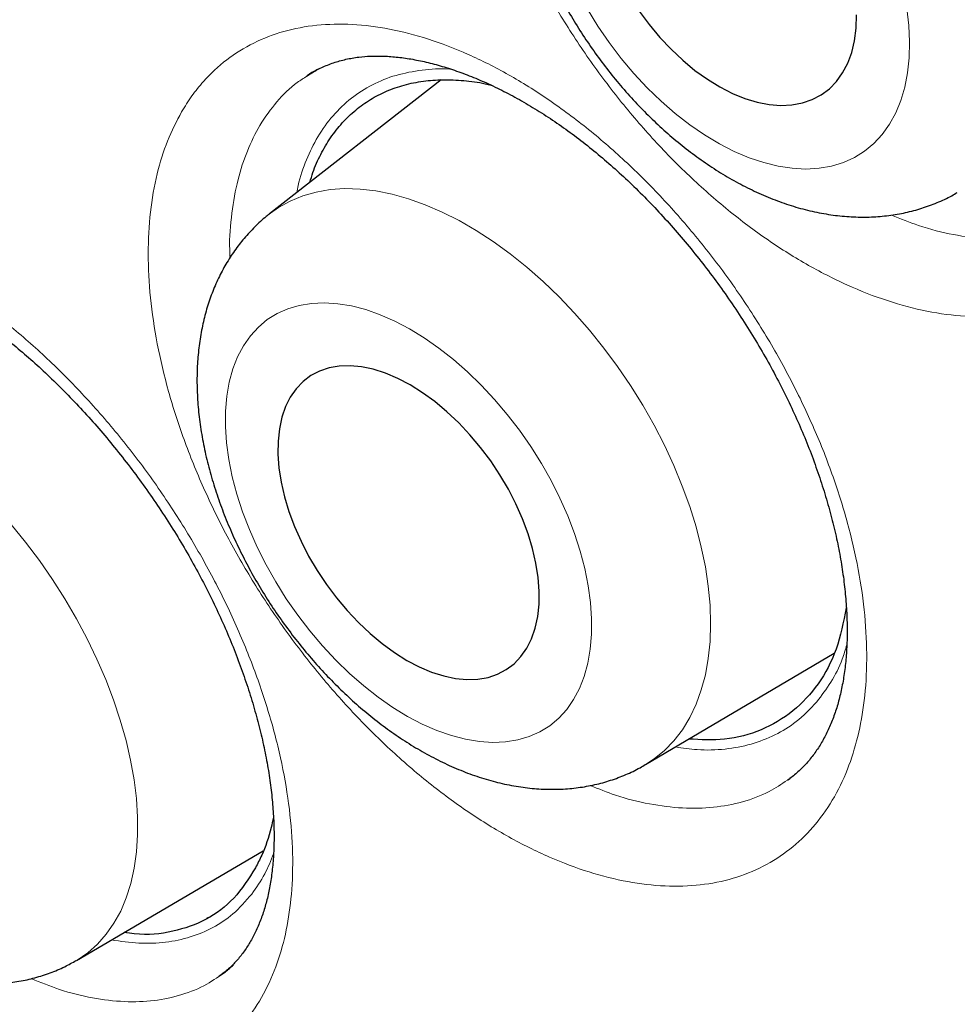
# Model space of a CAD drawing. Header units: millimetres. Extents: x 8 to 761, y 12 to 790.
# Tile 60 of 240: x 645 to 648.25, y 371.85 to 375.27. Entities that reach past the tile are written whole.
import ezdxf

# ---------------------------------------------------------------- set-up
doc = ezdxf.new("R2010")
doc.units = ezdxf.units.MM

msp = doc.modelspace()

# ---------------------------------------------------------------- linework, layer by layer
at = {"color": 7, "linetype": 'Continuous', "lineweight": 30}
for p, q in [((645.9947, 375.0729), (645.9972, 375.0744)), ((646.4605, 375.0603), (645.8651, 374.5952)), ((647.1702, 372.6825), (647.8252, 373.0701)), ((647.6654, 372.6298), (647.6728, 372.6355)), ((647.6651, 372.63), (647.6636, 372.6291)), ((645.1939, 372.0025), (645.8427, 372.383)), ((645.6471, 372.149), (645.6539, 372.1529))]:
    msp.add_line(p, q, dxfattribs=at)
at = {"color": 252, "linetype": 'Continuous', "lineweight": 0}
for p, q in [((645.9972, 375.0744), (646.0211, 375.0898)), ((647.6698, 372.6329), (647.6651, 372.63))]:
    msp.add_line(p, q, dxfattribs=at)
at = {"color": 252, "linetype": 'Continuous', "lineweight": 0, "flags": 128}
for points in [[(646.9691, 375.3055), (647.0054, 375.2467), (647.0446, 375.1897), (647.0864, 375.1348), (647.1304, 375.0824), (647.1766, 375.0329), (647.2244, 374.9866), (647.2737, 374.9437), (647.3241, 374.9045), (647.3753, 374.8694), (647.427, 374.8385), (647.4787, 374.812), (647.5303, 374.7901), (647.5812, 374.7729), (647.6313, 374.7606), (647.6802, 374.7532), (647.7276, 374.7508), (647.7731, 374.7534), (647.8166, 374.761), (647.8576, 374.7735), (647.8959, 374.7909), (647.9313, 374.813), (647.9635, 374.8396), (647.9924, 374.8707), (648.0178, 374.906), (648.0394, 374.9453), (648.0571, 374.9884), (648.0709, 375.0349), (648.0807, 375.0845), (648.0863, 375.137), (648.0878, 375.1919)], [(648.0878, 375.1919), (648.085, 375.249), (648.0782, 375.3079)], [(645.8603, 374.5914), (645.896, 374.617), (645.9368, 374.6397), (645.9804, 374.6577), (646.0267, 374.6709), (646.0755, 374.6793), (646.1264, 374.6827), (646.1794, 374.6813), (646.234, 374.6749), (646.2901, 374.6637), (646.3473, 374.6477), (646.4055, 374.6269), (646.4643, 374.6015), (646.5235, 374.5716), (646.5827, 374.5373), (646.6417, 374.4987), (646.7003, 374.4562), (646.758, 374.4098), (646.8148, 374.3598), (646.8702, 374.3065), (646.924, 374.25), (646.976, 374.1907), (647.0259, 374.1288), (647.0734, 374.0647), (647.1185, 373.9986), (647.1607, 373.9308), (647.2, 373.8618), (647.2362, 373.7917), (647.269, 373.721), (647.2983, 373.6499), (647.3241, 373.5789), (647.346, 373.5082), (647.3642, 373.4382), (647.3784, 373.3693), (647.3885, 373.3017), (647.3947, 373.2357), (647.3967, 373.1718), (647.3947, 373.1101), (647.3886, 373.0511), (647.3784, 372.9949), (647.3643, 372.9418), (647.3462, 372.8921), (647.3242, 372.8461), (647.2986, 372.8039), (647.2692, 372.7657), (647.2364, 372.7318), (647.2003, 372.7023), (647.1702, 372.6825)], [(646.9835, 373.1894), (646.9796, 373.2458), (646.9717, 373.3039), (646.9597, 373.3635), (646.9437, 373.4241), (646.9239, 373.4853), (646.9003, 373.5468), (646.8732, 373.6081), (646.8426, 373.6689), (646.8088, 373.7287), (646.7721, 373.7872), (646.7326, 373.844), (646.6906, 373.8987), (646.6463, 373.9509), (646.6002, 374.0004), (646.5523, 374.0468), (646.5032, 374.0897), (646.4531, 374.129), (646.4022, 374.1644), (646.351, 374.1956), (646.2998, 374.2225), (646.2489, 374.2448), (646.1987, 374.2624), (646.1494, 374.2752), (646.1014, 374.2832), (646.0549, 374.2862), (646.0104, 374.2843), (645.9681, 374.2774), (645.9282, 374.2656), (645.8911, 374.2491), (645.8569, 374.2278), (645.8259, 374.2019), (645.7983, 374.1716), (645.7742, 374.1372), (645.7538, 374.0987), (645.7374, 374.0565), (645.7248, 374.0108), (645.7163, 373.962), (645.7119, 373.9104), (645.7116, 373.8562), (645.7155, 373.7998), (645.7234, 373.7417), (645.7354, 373.6821), (645.7514, 373.6215), (645.7712, 373.5603), (645.7948, 373.4988), (645.8219, 373.4375), (645.8525, 373.3767), (645.8862, 373.3169), (645.923, 373.2584), (645.9625, 373.2016), (646.0045, 373.147), (646.0488, 373.0947), (646.0949, 373.0452), (646.1427, 372.9988), (646.1919, 372.9559), (646.242, 372.9166), (646.2929, 372.8812), (646.3441, 372.85), (646.3953, 372.8231), (646.4462, 372.8008), (646.4964, 372.7832), (646.5457, 372.7704), (646.5937, 372.7624), (646.6402, 372.7594), (646.6847, 372.7613), (646.727, 372.7682), (646.7669, 372.78), (646.804, 372.7966), (646.8382, 372.8178), (646.8692, 372.8437), (646.8968, 372.874), (646.9209, 372.9085), (646.9412, 372.9469), (646.9577, 372.9891), (646.9703, 373.0348), (646.9788, 373.0836), (646.9832, 373.1353), (646.9835, 373.1894)], [(644.9677, 373.5161), (645.0178, 373.4547), (645.0657, 373.3909), (645.1112, 373.3252), (645.1541, 373.2577), (645.1942, 373.189), (645.2314, 373.1192), (645.2653, 373.0487), (645.2959, 372.9779), (645.323, 372.9071), (645.3465, 372.8366), (645.3663, 372.7667), (645.3823, 372.6979), (645.3944, 372.6303), (645.4025, 372.5645), (645.4066, 372.5005), (645.4068, 372.4389), (645.4029, 372.3797), (645.395, 372.3235), (645.3832, 372.2703), (645.3674, 372.2205), (645.3479, 372.1742), (645.3246, 372.1318), (645.2977, 372.0935), (645.2673, 372.0593), (645.2336, 372.0295), (645.1967, 372.0041), (645.1939, 372.0025)]]:
    msp.add_lwpolyline(points, dxfattribs=at)
at = {"color": 7, "linetype": 'Continuous', "lineweight": 30, "flags": 128}
for points in [[(647.1489, 375.2992), (647.1835, 375.2524), (647.2206, 375.208), (647.2596, 375.1665), (647.3003, 375.1282), (647.3423, 375.0934), (647.3853, 375.0626), (647.4288, 375.0358), (647.4724, 375.0135), (647.5158, 374.9957), (647.5586, 374.9827), (647.6003, 374.9746), (647.6406, 374.9715), (647.6792, 374.9733), (647.7156, 374.98), (647.7496, 374.9917), (647.7808, 375.0082), (647.809, 375.0293), (647.8339, 375.0548), (647.8552, 375.0846), (647.8729, 375.1183), (647.8866, 375.1557), (647.8964, 375.1964), (647.9021, 375.24), (647.9037, 375.2862)], [(646.8013, 373.2849), (646.7978, 373.3326), (646.7901, 373.382), (646.7785, 373.4326), (646.7629, 373.4841), (646.7436, 373.5359), (646.7207, 373.5876), (646.6945, 373.6388), (646.665, 373.6888), (646.6328, 373.7374), (646.5979, 373.784), (646.5607, 373.8283), (646.5217, 373.8698), (646.481, 373.9081), (646.4392, 373.943), (646.3965, 373.974), (646.3534, 374.001), (646.3102, 374.0237), (646.2673, 374.0418), (646.2252, 374.0552), (646.1842, 374.0637), (646.1447, 374.0674), (646.107, 374.0662), (646.0715, 374.06), (646.0385, 374.049), (646.0082, 374.0332), (645.9811, 374.0127), (645.9573, 373.9879), (645.937, 373.9588), (645.9204, 373.9258), (645.9077, 373.8891), (645.899, 373.8491), (645.8943, 373.8062), (645.8938, 373.7607), (645.8973, 373.713), (645.905, 373.6636), (645.9166, 373.613), (645.9322, 373.5615), (645.9515, 373.5097), (645.9744, 373.458), (646.0006, 373.4068), (646.03, 373.3568), (646.0623, 373.3082), (646.0972, 373.2616), (646.1343, 373.2173), (646.1734, 373.1758), (646.2141, 373.1375), (646.2559, 373.1026), (646.2986, 373.0716), (646.3417, 373.0446), (646.3849, 373.022), (646.4278, 373.0039), (646.4699, 372.9905), (646.5109, 372.9819), (646.5504, 372.9782), (646.5881, 372.9794), (646.6236, 372.9856), (646.6566, 372.9967), (646.6869, 373.0125), (646.714, 373.0329), (646.7378, 373.0577), (646.7581, 373.0868), (646.7747, 373.1198), (646.7874, 373.1565), (646.7961, 373.1965), (646.8008, 373.2394), (646.8013, 373.2849)]]:
    msp.add_lwpolyline(points, dxfattribs=at)
at = {"color": 7, "linetype": 'Continuous', "lineweight": 30}
for points, knots in [([(637.3336, 395.7476), (637.2379, 395.743), (637.035, 395.7332), (636.7316, 395.7001), (636.4224, 395.6523), (636.1095, 395.5873), (635.7939, 395.5039), (635.4769, 395.4001), (635.1686, 395.2788), (634.8694, 395.1401), (634.5885, 394.989), (634.3252, 394.8272), (634.0788, 394.6568), (633.841, 394.4725), (633.6121, 394.2747), (633.3923, 394.0635), (633.1818, 393.8392), (632.974, 393.5939), (632.7705, 393.3265), (632.5726, 393.0357), (632.387, 392.7302), (632.2138, 392.4103), (632.0581, 392.0865), (631.9188, 391.7607), (631.7948, 391.4345), (631.6817, 391.0977), (631.5795, 390.7507), (631.4885, 390.3937), (631.4086, 390.0272), (631.3377, 389.639), (631.2772, 389.2284), (631.2286, 388.7948), (631.1939, 388.3515), (631.173, 387.8991), (631.1662, 387.452), (631.1722, 387.0118), (631.1894, 386.5795), (631.2182, 386.1414), (631.2583, 385.698), (631.3099, 385.2496), (631.3729, 384.7968), (631.4496, 384.3247), (631.5414, 383.8334), (631.6495, 383.323), (631.7709, 382.8094), (631.9055, 382.2934), (632.0487, 381.7911), (632.199, 381.3034), (632.3549, 380.8309), (632.5211, 380.3582), (632.6975, 379.8859), (632.8839, 379.4144), (633.08, 378.9442), (633.2927, 378.4601), (633.5228, 377.9628), (633.7711, 377.4533), (634.0303, 376.9477), (634.2999, 376.4466), (634.5712, 375.9656), (634.8429, 375.5047), (635.1137, 375.0638), (635.3921, 374.6285), (635.6779, 374.1992), (635.9707, 373.7763), (636.2702, 373.3603), (636.5864, 372.9379), (636.9197, 372.5104), (637.2705, 372.0794), (637.6279, 371.6587), (637.9915, 371.2488), (638.3497, 370.8623), (638.7015, 370.4984), (639.046, 370.1563), (639.3942, 369.8246), (639.7458, 369.5037), (640.1004, 369.1938), (640.4577, 368.8953), (640.8293, 368.5989), (641.2152, 368.3063), (641.615, 368.0194), (642.0162, 367.7477), (642.4184, 367.4914), (642.8089, 367.2582), (643.1872, 367.0466), (643.5529, 366.8554), (643.9179, 366.6779), (644.2818, 366.5142), (644.6443, 366.3645), (645.005, 366.229), (645.3755, 366.1037), (645.7551, 365.9905), (646.143, 365.8914), (646.527, 365.81), (646.9066, 365.7463), (647.27, 365.7019), (647.6172, 365.675), (647.9485, 365.6638), (648.2747, 365.6674), (648.5955, 365.6858), (648.9107, 365.7191), (649.2198, 365.7672), (649.5327, 365.8321), (649.8483, 365.9156), (650.1654, 366.0193), (650.4737, 366.1406), (650.7728, 366.2793), (651.0537, 366.4305), (651.317, 366.5922), (651.5634, 366.7627), (651.8012, 366.9469), (652.0301, 367.1447), (652.2499, 367.3559), (652.4605, 367.5802), (652.668, 367.8258), (652.8574, 368.0721), (652.9737, 368.2467), (653.0248, 368.3234)], [0, 0, 0, 0, 0.007532, 0.015981, 0.02443, 0.032879, 0.042174, 0.051468, 0.060762, 0.070056, 0.07935, 0.087799, 0.096249, 0.104698, 0.113147, 0.121597, 0.130046, 0.138495, 0.147789, 0.157083, 0.166378, 0.175672, 0.184966, 0.193415, 0.201864, 0.210314, 0.218763, 0.227212, 0.235662, 0.244111, 0.253405, 0.262699, 0.271993, 0.281287, 0.290582, 0.299031, 0.30748, 0.315929, 0.324379, 0.332828, 0.341277, 0.349727, 0.359021, 0.368315, 0.377609, 0.386903, 0.396197, 0.404647, 0.413096, 0.421545, 0.429994, 0.438444, 0.446893, 0.455342, 0.464636, 0.473931, 0.483225, 0.492519, 0.501813, 0.510262, 0.518712, 0.527161, 0.53561, 0.544059, 0.552509, 0.560958, 0.570252, 0.579546, 0.58884, 0.598135, 0.607429, 0.615878, 0.624327, 0.632777, 0.641226, 0.649675, 0.658124, 0.666574, 0.675868, 0.685162, 0.694456, 0.70375, 0.713044, 0.721494, 0.729943, 0.738392, 0.746842, 0.755291, 0.76374, 0.772189, 0.781484, 0.790778, 0.800072, 0.809366, 0.81866, 0.827109, 0.835559, 0.844008, 0.852457, 0.860907, 0.869356, 0.877805, 0.887099, 0.896393, 0.905688, 0.914982, 0.924276, 0.932725, 0.941174, 0.949624, 0.958073, 0.966522, 0.974972, 0.983421, 0.992715, 1, 1, 1, 1]), ([(637.1849, 395.7403), (637.2095, 395.7419), (637.2923, 395.7473), (637.4351, 395.7519), (637.6132, 395.754), (637.793, 395.7513), (637.9742, 395.7442), (638.1569, 395.7326), (638.3411, 395.7165), (638.5266, 395.696), (638.7134, 395.6709), (638.9015, 395.6414), (639.0908, 395.6074), (639.2812, 395.569), (639.4727, 395.5261), (639.6653, 395.4788), (639.8589, 395.427), (640.0533, 395.3709), (640.2487, 395.3104), (640.4448, 395.2455), (640.6418, 395.1762), (640.8394, 395.1026), (641.0376, 395.0247), (641.2365, 394.9425), (641.4358, 394.856), (641.6357, 394.7653), (641.8359, 394.6704), (642.0365, 394.5712), (642.2373, 394.4679), (642.4384, 394.3605), (642.6396, 394.2489), (642.8409, 394.1333), (643.0423, 394.0136), (643.2436, 393.8899), (643.4448, 393.7623), (643.6459, 393.6307), (643.8468, 393.4952), (644.0474, 393.3558), (644.2477, 393.2126), (644.4476, 393.0657), (644.647, 392.915), (644.8459, 392.7607), (645.0442, 392.6027), (645.2419, 392.4411), (645.4388, 392.2759), (645.635, 392.1073), (645.8304, 391.9352), (646.0249, 391.7597), (646.2185, 391.5809), (646.411, 391.3988), (646.6025, 391.2135), (646.7929, 391.0249), (646.9821, 390.8333), (647.17, 390.6386), (647.3567, 390.4409), (647.542, 390.2402), (647.7259, 390.0367), (647.9083, 389.8303), (648.0892, 389.6212), (648.2685, 389.4094), (648.4462, 389.1949), (648.6222, 388.9779), (648.7965, 388.7584), (648.969, 388.5364), (649.1396, 388.3121), (649.3083, 388.0854), (649.4751, 387.8566), (649.6398, 387.6256), (649.8025, 387.3924), (649.9631, 387.1573), (650.1216, 386.9202), (650.2778, 386.6812), (650.4318, 386.4405), (650.5835, 386.198), (650.7329, 385.9538), (650.8799, 385.708), (651.0244, 385.4608), (651.1665, 385.2121), (651.306, 384.962), (651.443, 384.7107), (651.5774, 384.4582), (651.7092, 384.2045), (651.8382, 383.9498), (651.9645, 383.6941), (652.0881, 383.4375), (652.2089, 383.1801), (652.3268, 382.9219), (652.4419, 382.6631), (652.5541, 382.4037), (652.6633, 382.1438), (652.7695, 381.8835), (652.8728, 381.6228), (652.973, 381.3619), (653.0701, 381.1008), (653.1642, 380.8396), (653.2551, 380.5783), (653.3429, 380.3172), (653.4275, 380.0561), (653.5089, 379.7953), (653.587, 379.5347), (653.662, 379.2745), (653.7336, 379.0148), (653.802, 378.7556), (653.867, 378.497), (653.9287, 378.2391), (653.9871, 377.982), (654.0421, 377.7257), (654.0937, 377.4704), (654.142, 377.216), (654.1868, 376.9628), (654.2282, 376.7107), (654.2662, 376.4598), (654.3007, 376.2102), (654.3318, 375.9621), (654.3594, 375.7154), (654.3835, 375.4702), (654.4042, 375.2266), (654.4214, 374.9848), (654.4351, 374.7447), (654.4454, 374.5064), (654.4521, 374.27), (654.4554, 374.0356), (654.4552, 373.8033), (654.4515, 373.5731), (654.4443, 373.3451), (654.4337, 373.1193), (654.4195, 372.8958), (654.402, 372.6748), (654.3809, 372.4562), (654.3564, 372.2401), (654.3285, 372.0266), (654.2972, 371.8158), (654.2624, 371.6077), (654.2242, 371.4023), (654.1827, 371.1998), (654.1378, 371.0002), (654.0895, 370.8035), (654.0378, 370.6098), (653.9829, 370.4192), (653.9246, 370.2318), (653.863, 370.0474), (653.7982, 369.8664), (653.7301, 369.6885), (653.6587, 369.5141), (653.5842, 369.3429), (653.5064, 369.1752), (653.4255, 369.011), (653.3415, 368.8503), (653.2543, 368.6931), (653.1639, 368.5397), (653.0869, 368.415), (653.0389, 368.3429), (653.0232, 368.3193)], [0, 0, 0, 0, 0.0028542, 0.0096055, 0.0163528, 0.0230962, 0.029836, 0.0365723, 0.0433053, 0.0500353, 0.0567624, 0.063487, 0.0702092, 0.0769292, 0.0836472, 0.0903635, 0.0970783, 0.1037917, 0.1105038, 0.1172149, 0.1239252, 0.1306347, 0.1373435, 0.1440519, 0.1507599, 0.1574675, 0.164175, 0.1708824, 0.1775897, 0.1842969, 0.1910043, 0.1977117, 0.2044194, 0.2111271, 0.2178352, 0.2245435, 0.231252, 0.2379609, 0.2446701, 0.2513797, 0.2580896, 0.2647998, 0.2715104, 0.2782214, 0.2849328, 0.2916445, 0.2983566, 0.3050691, 0.3117819, 0.3184951, 0.3252086, 0.3319225, 0.3386367, 0.3453512, 0.3520661, 0.3587812, 0.3654966, 0.3722123, 0.3789283, 0.3856445, 0.392361, 0.3990777, 0.4057946, 0.4125117, 0.419229, 0.4259464, 0.432664, 0.4393818, 0.4460997, 0.4528178, 0.4595359, 0.4662541, 0.4729724, 0.4796908, 0.4864092, 0.4931276, 0.4998461, 0.5065646, 0.5132831, 0.5200015, 0.5267199, 0.5334383, 0.5401566, 0.5468748, 0.5535929, 0.5603109, 0.5670288, 0.5737465, 0.5804641, 0.5871815, 0.5938988, 0.6006158, 0.6073327, 0.6140493, 0.6207657, 0.6274818, 0.6341977, 0.6409134, 0.6476287, 0.6543437, 0.6610584, 0.6677728, 0.6744869, 0.6812006, 0.687914, 0.694627, 0.7013397, 0.708052, 0.7147638, 0.7214753, 0.7281865, 0.7348972, 0.7416075, 0.7483174, 0.7550269, 0.7617361, 0.7684449, 0.7751533, 0.7818613, 0.7885691, 0.7952765, 0.8019836, 0.8086905, 0.8153971, 0.8221036, 0.8288099, 0.8355161, 0.8422224, 0.8489286, 0.8556349, 0.8623414, 0.8690482, 0.8757553, 0.882463, 0.8891711, 0.8958801, 0.9025898, 0.9093006, 0.9160126, 0.9227259, 0.9294407, 0.9361573, 0.9428758, 0.9495964, 0.9563194, 0.9630449, 0.9697733, 0.9765047, 0.9832394, 0.9899775, 0.9967193, 1, 1, 1, 1]), ([(647.101, 377.0707), (647.1096, 377.0762), (647.1309, 377.09), (647.168, 377.1074), (647.2118, 377.1232), (647.2577, 377.1344), (647.3037, 377.1412), (647.3504, 377.144), (647.3985, 377.1431), (647.45, 377.1384), (647.5036, 377.1298), (647.5593, 377.1172), (647.6169, 377.1006), (647.6762, 377.0799), (647.7367, 377.0552), (647.7983, 377.0265), (647.8604, 376.9939), (647.9227, 376.9574), (647.9847, 376.9174), (648.0463, 376.8739), (648.1069, 376.8273), (648.1664, 376.7776), (648.225, 376.7248), (648.2829, 376.6688), (648.34, 376.6094), (648.3962, 376.5469), (648.451, 376.4815), (648.5042, 376.4137), (648.5555, 376.3436), (648.6046, 376.2717), (648.6512, 376.1983), (648.6951, 376.1239), (648.7361, 376.0487), (648.774, 375.9732), (648.8086, 375.8976), (648.84, 375.8223), (648.8681, 375.7472), (648.893, 375.6723), (648.9148, 375.5975), (648.9333, 375.5234), (648.9485, 375.4501), (648.9603, 375.3781), (648.9687, 375.3077), (648.9737, 375.2393), (648.9754, 375.1732), (648.9737, 375.1098), (648.9689, 375.0492), (648.9609, 374.9919), (648.9501, 374.9379), (648.9364, 374.8875), (648.92, 374.8403), (648.9008, 374.796), (648.8788, 374.7547), (648.854, 374.7163), (648.8263, 374.681), (648.7955, 374.6489), (648.7678, 374.6245), (648.7494, 374.6122), (648.7432, 374.6081)], [0, 0, 0, 0, 0.013931, 0.034815, 0.05538, 0.075394, 0.094768, 0.111582, 0.129444, 0.147096, 0.164762, 0.182488, 0.200293, 0.218179, 0.236128, 0.254115, 0.272105, 0.29005, 0.307913, 0.325662, 0.343268, 0.360735, 0.378061, 0.395626, 0.413359, 0.431236, 0.449233, 0.46732, 0.485462, 0.503625, 0.521765, 0.53985, 0.55785, 0.575743, 0.593511, 0.611142, 0.628678, 0.646316, 0.664023, 0.681789, 0.699597, 0.717429, 0.735258, 0.753062, 0.770821, 0.788519, 0.806148, 0.823709, 0.841216, 0.858697, 0.876163, 0.894026, 0.912234, 0.930855, 0.949955, 0.969588, 0.989767, 1, 1, 1, 1]), ([(646.9677, 376.5937), (646.9643, 376.5912), (646.946, 376.5781), (646.9158, 376.5504), (646.8774, 376.5107), (646.8428, 376.4672), (646.8116, 376.4205), (646.784, 376.3707), (646.7602, 376.3179), (646.7402, 376.2622), (646.7242, 376.2037), (646.7122, 376.1426), (646.7044, 376.079), (646.7008, 376.0134), (646.7016, 375.946), (646.7066, 375.8772), (646.7159, 375.8075), (646.7293, 375.7371), (646.7468, 375.6666), (646.7681, 375.5962), (646.7931, 375.5262), (646.8217, 375.4569), (646.8537, 375.3886), (646.8889, 375.3214), (646.9272, 375.2557), (646.9685, 375.1916), (647.0125, 375.1295), (647.0592, 375.0694), (647.1083, 375.0117), (647.1597, 374.9566), (647.2134, 374.9043), (647.269, 374.855), (647.3266, 374.809), (647.3858, 374.7665), (647.4466, 374.7277), (647.5088, 374.693), (647.5721, 374.6626), (647.6362, 374.6367), (647.7007, 374.6157), (647.7653, 374.5998), (647.8295, 374.5891), (647.8928, 374.5836), (647.9548, 374.5835), (648.0152, 374.5885), (648.0736, 374.5986), (648.1297, 374.6135), (648.1832, 374.6333), (648.2244, 374.6519), (648.2468, 374.6654), (648.2532, 374.6693)], [0, 0, 0, 0, 0.0044153, 0.0240494, 0.0436947, 0.0634281, 0.0833237, 0.1034508, 0.1238708, 0.1446319, 0.1657644, 0.1872753, 0.2091452, 0.2313295, 0.2537643, 0.2763765, 0.2990947, 0.3218549, 0.3446031, 0.3673142, 0.389976, 0.412586, 0.4351487, 0.4576734, 0.4801725, 0.5026603, 0.5251524, 0.5476615, 0.5702019, 0.5927898, 0.6154405, 0.6381675, 0.6609815, 0.6838882, 0.7068859, 0.7299617, 0.7530871, 0.7761968, 0.7992188, 0.8220668, 0.8446508, 0.8668913, 0.8887327, 0.9101506, 0.9311517, 0.9517687, 0.9720533, 0.992069, 1, 1, 1, 1]), ([(645.9968, 375.0751), (646.0004, 375.0776), (646.0157, 375.0885), (646.0455, 375.1037), (646.0862, 375.1202), (646.1292, 375.1322), (646.1724, 375.1397), (646.2164, 375.1433), (646.2618, 375.1433), (646.3108, 375.1397), (646.3621, 375.1323), (646.4157, 375.121), (646.4714, 375.1058), (646.5289, 375.0865), (646.588, 375.0633), (646.6482, 375.0361), (646.7093, 375.005), (646.7708, 374.97), (646.8323, 374.9315), (646.8934, 374.8896), (646.9539, 374.8444), (647.0135, 374.7961), (647.0724, 374.7447), (647.1308, 374.69), (647.1886, 374.632), (647.2456, 374.5708), (647.3015, 374.5068), (647.356, 374.4401), (647.4088, 374.3712), (647.4595, 374.3004), (647.508, 374.228), (647.5539, 374.1544), (647.597, 374.0801), (647.6372, 374.0053), (647.6742, 373.9303), (647.7081, 373.8556), (647.7388, 373.781), (647.7664, 373.7064), (647.791, 373.632), (647.8124, 373.5581), (647.8306, 373.485), (647.8454, 373.4131), (647.8569, 373.3427), (647.865, 373.2742), (647.8698, 373.208), (647.8713, 373.1443), (647.8695, 373.0836), (647.8647, 373.0259), (647.8569, 372.9717), (647.8463, 372.921), (647.833, 372.8736), (647.8169, 372.8293), (647.7982, 372.7879), (647.7768, 372.7495), (647.7527, 372.7142), (647.7258, 372.6819), (647.6964, 372.6528), (647.6747, 372.6366), (647.6639, 372.6284)], [0, 0, 0, 0, 0.006455, 0.027711, 0.048717, 0.069098, 0.088708, 0.105495, 0.123333, 0.140927, 0.15852, 0.176159, 0.193874, 0.211668, 0.229531, 0.247438, 0.265357, 0.283238, 0.301046, 0.318747, 0.336312, 0.353743, 0.371029, 0.388551, 0.406244, 0.424086, 0.442052, 0.46011, 0.478228, 0.496372, 0.514497, 0.532569, 0.55056, 0.568447, 0.586209, 0.603838, 0.621362, 0.638981, 0.656669, 0.674413, 0.692196, 0.71, 0.727797, 0.745561, 0.763271, 0.78091, 0.798466, 0.815935, 0.833327, 0.850664, 0.867964, 0.8856, 0.903552, 0.921891, 0.940701, 0.96007, 0.980074, 1, 1, 1, 1]), ([(646.0337, 375.0979), (646.0221, 375.0917), (646.0083, 375.0844), (645.9958, 375.0752), (645.9938, 375.0738)], [0, 0, 0, 0, 0.8468, 1, 1, 1, 1]), ([(646.0049, 374.7044), (646.0083, 374.7159), (646.0184, 374.7505), (646.0422, 374.8024), (646.076, 374.8604), (646.1166, 374.912), (646.1629, 374.9564), (646.2144, 374.9932), (646.2706, 375.0222), (646.3321, 375.0437), (646.3975, 375.057), (646.4666, 375.0622), (646.5387, 375.0588), (646.595, 375.0519), (646.6276, 375.0435), (646.6345, 375.0417)], [0, 0, 0, 0, 0.041213, 0.124947, 0.209262, 0.295411, 0.382193, 0.465927, 0.551159, 0.636391, 0.723173, 0.806907, 0.892139, 0.97737, 1, 1, 1, 1]), ([(645.8652, 374.5947), (645.8613, 374.5918), (645.8429, 374.5783), (645.813, 374.5501), (645.7759, 374.5105), (645.7426, 374.4673), (645.7127, 374.4209), (645.6866, 374.3715), (645.6642, 374.3191), (645.6456, 374.2638), (645.631, 374.2057), (645.6205, 374.145), (645.6142, 374.0819), (645.6121, 374.0166), (645.6143, 373.9496), (645.6208, 373.8812), (645.6315, 373.8119), (645.6464, 373.742), (645.6652, 373.672), (645.6877, 373.6022), (645.7139, 373.5328), (645.7435, 373.4642), (645.7764, 373.3965), (645.8125, 373.33), (645.8515, 373.2648), (645.8933, 373.2014), (645.9378, 373.1398), (645.9848, 373.0802), (646.0342, 373.023), (646.0858, 372.9683), (646.1394, 372.9164), (646.195, 372.8674), (646.2524, 372.8216), (646.3115, 372.7793), (646.372, 372.7407), (646.4339, 372.706), (646.4968, 372.6756), (646.5606, 372.6497), (646.6247, 372.6287), (646.6889, 372.6127), (646.7527, 372.602), (646.8155, 372.5967), (646.8769, 372.5966), (646.9365, 372.6018), (646.9941, 372.6121), (647.0493, 372.6271), (647.1018, 372.6471), (647.1421, 372.6658), (647.1638, 372.6793), (647.1698, 372.683)], [0, 0, 0, 0, 0.005235, 0.024661, 0.0441, 0.063635, 0.083348, 0.103315, 0.123606, 0.144275, 0.165359, 0.186866, 0.208774, 0.231029, 0.253554, 0.276263, 0.299072, 0.321904, 0.344705, 0.367452, 0.390134, 0.41275, 0.435309, 0.457823, 0.480305, 0.502773, 0.525244, 0.547732, 0.570254, 0.592828, 0.615471, 0.6382, 0.661029, 0.683967, 0.707014, 0.730162, 0.753382, 0.77661, 0.799759, 0.822728, 0.84541, 0.86771, 0.889563, 0.910942, 0.931856, 0.952347, 0.972474, 0.992309, 1, 1, 1, 1]), ([(644.0362, 374.4036), (644.0442, 374.4088), (644.0635, 374.4213), (644.0972, 374.4364), (644.1367, 374.4495), (644.1767, 374.4578), (644.2173, 374.4622), (644.2595, 374.4632), (644.3053, 374.4607), (644.3535, 374.4544), (644.4042, 374.4444), (644.4572, 374.4305), (644.5122, 374.4127), (644.5689, 374.391), (644.627, 374.3652), (644.6862, 374.3355), (644.746, 374.3021), (644.8061, 374.265), (644.8661, 374.2244), (644.9257, 374.1805), (644.9846, 374.1335), (645.043, 374.0833), (645.101, 374.0298), (645.1587, 373.9729), (645.2158, 373.9128), (645.2721, 373.8497), (645.3271, 373.784), (645.3806, 373.7159), (645.4323, 373.6458), (645.4819, 373.5741), (645.5291, 373.501), (645.5738, 373.4271), (645.6156, 373.3525), (645.6546, 373.2778), (645.6904, 373.2031), (645.7233, 373.1285), (645.7532, 373.0539), (645.7801, 372.9793), (645.804, 372.9051), (645.8248, 372.8316), (645.8424, 372.7592), (645.8567, 372.6883), (645.8676, 372.6191), (645.8753, 372.5522), (645.8797, 372.4877), (645.8809, 372.4261), (645.879, 372.3676), (645.8741, 372.3125), (645.8664, 372.2609), (645.8561, 372.2128), (645.8431, 372.1679), (645.8275, 372.126), (645.8094, 372.0872), (645.7889, 372.0516), (645.7659, 372.019), (645.7402, 371.9897), (645.7149, 371.9657), (645.697, 371.9532), (645.6895, 371.9479)], [0, 0, 0, 0, 0.015226, 0.036861, 0.05791, 0.078025, 0.094899, 0.112848, 0.130429, 0.147974, 0.165534, 0.183153, 0.200847, 0.218608, 0.236417, 0.254246, 0.272048, 0.289786, 0.307426, 0.324939, 0.342324, 0.359558, 0.377019, 0.394656, 0.412448, 0.43037, 0.44839, 0.466475, 0.484592, 0.502697, 0.520755, 0.538738, 0.556619, 0.574381, 0.592012, 0.609531, 0.627133, 0.644803, 0.662529, 0.680295, 0.69808, 0.715854, 0.733592, 0.751269, 0.768865, 0.786363, 0.803755, 0.821042, 0.83824, 0.85536, 0.872686, 0.890322, 0.908278, 0.926642, 0.945521, 0.965041, 0.985316, 1, 1, 1, 1]), ([(647.8679, 373.227), (647.8579, 373.1777), (647.8378, 373.0787), (647.7734, 372.9586), (647.6854, 372.8639), (647.5755, 372.7991), (647.4533, 372.7646), (647.3626, 372.7691), (647.3201, 372.7712)], [0, 0, 0, 0, 0.167482, 0.336158, 0.507282, 0.680643, 0.850069, 1, 1, 1, 1]), ([(645.8783, 372.5007), (645.8758, 372.4883), (645.866, 372.4407), (645.8453, 372.3812), (645.8233, 372.3385), (645.8159, 372.3242)], [0, 0, 0, 0, 0.190272, 0.728324, 1, 1, 1, 1]), ([(645.8159, 372.3242), (645.7924, 372.2871), (645.746, 372.214), (645.6478, 372.1402), (645.5305, 372.0999), (645.4327, 372.0879), (645.3723, 372.0985), (645.3609, 372.1005)], [0, 0, 0, 0, 0.240523, 0.475006, 0.708195, 0.944769, 1, 1, 1, 1]), ([(644.466, 372.0381), (644.4772, 372.0321), (644.5091, 372.0152), (644.5622, 371.9906), (644.6255, 371.9662), (644.689, 371.9468), (644.7524, 371.9326), (644.8151, 371.9238), (644.8766, 371.9204), (644.9364, 371.9223), (644.9944, 371.9295), (645.05, 371.9416), (645.1031, 371.9586), (645.1512, 371.9787), (645.1804, 371.9952), (645.1937, 372.0028)], [0, 0, 0, 0, 0.047186, 0.133524, 0.219991, 0.305991, 0.391057, 0.474727, 0.556644, 0.636612, 0.714617, 0.790787, 0.865354, 0.938603, 1, 1, 1, 1]), ([(645.6906, 371.9491), (645.6976, 371.9538), (645.7149, 371.9652), (645.7304, 371.979), (645.7397, 371.9872)], [0, 0, 0, 0, 0.405359, 1, 1, 1, 1])]:
    msp.add_open_spline(points, degree=3, knots=knots, dxfattribs=at)
at = {"color": 252, "linetype": 'Continuous', "lineweight": 0}
for points, knots in [([(643.1105, 395.4401), (643.2558, 395.3545), (643.5465, 395.1833), (643.9826, 394.9041), (644.4184, 394.6088), (644.848, 394.3001), (645.2702, 393.9797), (645.6855, 393.6483), (646.0985, 393.3021), (646.5031, 392.9464), (646.8986, 392.5826), (647.2569, 392.2383), (647.5843, 391.9116), (647.8812, 391.6051), (648.1757, 391.2911), (648.4674, 390.9698), (648.7562, 390.6412), (649.065, 390.2785), (649.3924, 389.88), (649.7373, 389.4435), (650.076, 388.9977), (650.3972, 388.5581), (650.701, 388.1264), (650.9613, 387.7431), (651.1903, 387.3953), (651.3897, 387.0843), (651.5857, 386.7704), (651.7783, 386.4535), (651.9674, 386.1337), (652.1529, 385.811), (652.3345, 385.486), (652.5249, 385.1355), (652.7227, 384.7592), (652.9266, 384.3571), (653.1247, 383.9519), (653.3167, 383.544), (653.5025, 383.1335), (653.6965, 382.6874), (653.8964, 382.2056), (654.1, 381.6874), (654.2928, 381.1676), (654.4685, 380.6638), (654.628, 380.1772), (654.7666, 379.7266), (654.891, 379.2951), (655.0025, 378.883), (655.1065, 378.4713), (655.2029, 378.0604), (655.2916, 377.6505), (655.3791, 377.2087), (655.4629, 376.7362), (655.5403, 376.2334), (655.6052, 375.7345), (655.6557, 375.2564), (655.6932, 374.7994), (655.7206, 374.334), (655.7366, 373.8459), (655.7382, 373.3363), (655.7243, 372.835), (655.6954, 372.3486), (655.6523, 371.878), (655.5954, 371.4225), (655.5245, 370.9769), (655.4406, 370.5476), (655.3445, 370.1352), (655.2403, 369.7513), (655.1279, 369.3894), (655.0084, 369.0485), (654.8784, 368.7173), (654.7515, 368.4272), (654.6309, 368.1756), (654.5196, 367.9595), (654.4031, 367.7489), (654.2807, 367.5425), (654.1523, 367.3405), (654.0179, 367.1432), (653.8784, 366.952), (653.7252, 366.7559), (653.5573, 366.5566), (653.3639, 366.3446), (653.1525, 366.133), (652.9316, 365.9305), (652.7804, 365.8084), (652.7094, 365.751)], [0, 0, 0, 0, 0.015141, 0.030282, 0.045496, 0.060711, 0.075368, 0.090026, 0.104749, 0.119473, 0.13359, 0.147721, 0.158803, 0.169887, 0.180969, 0.192116, 0.203266, 0.214413, 0.228338, 0.242264, 0.256245, 0.270226, 0.282831, 0.295446, 0.304533, 0.31362, 0.322722, 0.331825, 0.340959, 0.350093, 0.359244, 0.368394, 0.379498, 0.390603, 0.401706, 0.412874, 0.424043, 0.43521, 0.449158, 0.463106, 0.477109, 0.491113, 0.503737, 0.516371, 0.527513, 0.538657, 0.5498, 0.561007, 0.572217, 0.583424, 0.597425, 0.611425, 0.625482, 0.639538, 0.652211, 0.664895, 0.680135, 0.695375, 0.710689, 0.726004, 0.740758, 0.755513, 0.770333, 0.785154, 0.799364, 0.813588, 0.826534, 0.83948, 0.852471, 0.865463, 0.874695, 0.883928, 0.893178, 0.902427, 0.911871, 0.921316, 0.930778, 0.940239, 0.951399, 0.962566, 0.975538, 0.98851, 1, 1, 1, 1]), ([(642.8573, 366.169), (642.9975, 366.0897), (643.2781, 365.931), (643.6993, 365.7144), (644.1205, 365.5135), (644.5418, 365.33), (644.9615, 365.1643), (645.3802, 365.0162), (645.7969, 364.8863), (646.1919, 364.78), (646.5643, 364.6947), (646.9148, 364.6276), (647.262, 364.5747), (647.5725, 364.5396), (647.8468, 364.5182), (648.0862, 364.5066), (648.3234, 364.5021), (648.56, 364.5049), (648.7955, 364.515), (649.0301, 364.5326), (649.262, 364.5577), (649.5047, 364.5922), (649.7575, 364.6376), (650.0328, 364.6988), (650.316, 364.775), (650.6064, 364.8685), (650.8904, 364.9757), (651.1409, 365.0849), (651.3597, 365.1918), (651.5487, 365.2928), (651.7339, 365.4006), (651.9165, 365.516), (652.0963, 365.6391), (652.2731, 365.77), (652.4457, 365.9078), (652.6241, 366.0611), (652.8071, 366.2312), (653.0033, 366.4296), (653.2017, 366.6487), (653.4008, 366.8905), (653.5912, 367.1444), (653.755, 367.3846), (653.8948, 367.6071), (654.0131, 367.8088), (654.1265, 368.0162), (654.2358, 368.2309), (654.3406, 368.4527), (654.4409, 368.6818), (654.5359, 368.9167), (654.6308, 369.1714), (654.7245, 369.4471), (654.8203, 369.7604), (654.9119, 370.0978), (654.9975, 370.4607), (655.0728, 370.8328), (655.1315, 371.177), (655.1765, 371.4901), (655.2108, 371.7699), (655.2397, 372.0538), (655.2634, 372.3437), (655.2816, 372.6393), (655.2942, 372.9408), (655.3011, 373.2461), (655.3022, 373.5735), (655.2964, 373.9235), (655.2821, 374.2967), (655.2599, 374.674), (655.2297, 375.0552), (655.1914, 375.4408), (655.1452, 375.8305), (655.0909, 376.224), (655.0236, 376.6534), (654.9408, 377.1191), (654.8397, 377.6222), (654.7263, 378.1291), (654.6047, 378.6226), (654.4765, 379.1014), (654.3484, 379.5455), (654.2176, 379.9714), (654.0853, 380.3785), (653.9455, 380.7865), (653.7983, 381.1953), (653.6437, 381.6045), (653.4688, 382.0471), (653.2715, 382.5224), (653.0494, 383.0305), (652.8167, 383.5369), (652.5816, 384.0245), (652.3457, 384.4927), (652.1133, 384.9353), (651.8768, 385.3685), (651.6366, 385.7919), (651.3891, 386.2125), (651.1343, 386.6297), (650.8725, 387.0433), (650.6127, 387.4395), (650.3557, 387.8187), (650.1022, 388.181), (649.8437, 388.5393), (649.5801, 388.8932), (649.3118, 389.2426), (649.0167, 389.615), (648.6937, 390.0085), (648.3413, 390.4212), (647.9829, 390.8246), (647.6307, 391.2053), (647.2859, 391.5635), (646.963, 391.8865), (646.6507, 392.188), (646.3496, 392.4689), (646.0458, 392.7428), (645.7393, 393.0095), (645.4303, 393.2689), (645.0939, 393.5409), (644.7298, 393.8231), (644.3374, 394.1125), (643.9429, 394.3888), (643.5597, 394.6427), (643.1888, 394.8762), (642.9499, 395.0165), (642.8304, 395.0866)], [0, 0, 0, 0, 0.0107192, 0.0214518, 0.0322574, 0.0430631, 0.0539214, 0.0647798, 0.0757112, 0.0866558, 0.0960795, 0.1055033, 0.1149606, 0.124418, 0.1311402, 0.1378624, 0.1445967, 0.1513309, 0.1582101, 0.1650893, 0.171981, 0.1788727, 0.187003, 0.1951384, 0.2045252, 0.2139121, 0.2233308, 0.2327495, 0.239443, 0.2461365, 0.2528418, 0.2595471, 0.2663928, 0.2732385, 0.2800967, 0.2869549, 0.2950433, 0.3031368, 0.3125071, 0.3218775, 0.3312797, 0.3406819, 0.3473636, 0.3540453, 0.3607387, 0.3674322, 0.374266, 0.3810999, 0.3879464, 0.394793, 0.402868, 0.4109482, 0.4203031, 0.4296581, 0.4390449, 0.4484317, 0.4551024, 0.461773, 0.4684553, 0.4751376, 0.4819597, 0.4887819, 0.4956166, 0.5024514, 0.5105127, 0.5185792, 0.5266468, 0.5347157, 0.5427833, 0.5508976, 0.5590131, 0.5671274, 0.5772625, 0.5873975, 0.5975737, 0.6077498, 0.616924, 0.6261059, 0.6341448, 0.642185, 0.6502239, 0.6583096, 0.6663967, 0.6744824, 0.6845819, 0.6946814, 0.7048214, 0.7149614, 0.7241026, 0.7332514, 0.7420228, 0.7507958, 0.7595672, 0.7684001, 0.7772347, 0.7860676, 0.7940937, 0.8021211, 0.8101473, 0.8182194, 0.8262929, 0.834365, 0.844447, 0.8545291, 0.8646521, 0.8747752, 0.8839014, 0.8930353, 0.9010607, 0.9090874, 0.9171128, 0.9251847, 0.9332579, 0.9413297, 0.9514119, 0.961494, 0.971617, 0.9817399, 0.9908661, 1, 1, 1, 1]), ([(646.6684, 376.9642), (646.6813, 376.9826), (646.7069, 377.0195), (646.7622, 377.0809), (646.8372, 377.1442), (646.937, 377.2006), (647.0473, 377.2389), (647.1672, 377.2579), (647.2947, 377.258), (647.4284, 377.2393), (647.5667, 377.2013), (647.7077, 377.1451), (647.8496, 377.0715), (647.9908, 376.9807), (648.1293, 376.8746), (648.2635, 376.7544), (648.3915, 376.6212), (648.512, 376.4771), (648.6233, 376.3238), (648.7238, 376.1631), (648.8126, 375.9973), (648.8886, 375.8282), (648.9502, 375.6582), (648.9973, 375.4893), (649.0293, 375.3236), (649.0452, 375.1633), (649.0453, 375.0104), (649.03, 374.8697), (649.0002, 374.7426), (648.9568, 374.6268), (648.8981, 374.5219), (648.8243, 374.4301), (648.7375, 374.3547), (648.6383, 374.2974), (648.5285, 374.2581), (648.4094, 374.2375), (648.2822, 374.2364), (648.1488, 374.2541), (648.0109, 374.2905), (647.87, 374.3457), (647.728, 374.4184), (647.5868, 374.5077), (647.4481, 374.6131), (647.3136, 374.7326), (647.185, 374.8648), (647.0641, 375.0084), (646.9522, 375.1612), (646.8507, 375.3213), (646.7613, 375.487), (646.6846, 375.6558), (646.6217, 375.8259), (646.5738, 375.9949), (646.5411, 376.1609), (646.5238, 376.3217), (646.5229, 376.475), (646.5376, 376.6193), (646.5675, 376.7497), (646.6104, 376.8662), (646.6491, 376.9315), (646.6684, 376.9642)], [0, 0, 0, 0, 0.010097, 0.020194, 0.0380727, 0.0560084, 0.0738871, 0.0917658, 0.1097015, 0.1275802, 0.1454589, 0.1633946, 0.1812733, 0.199152, 0.2170877, 0.2349664, 0.2528451, 0.2707808, 0.2886595, 0.3065382, 0.324474, 0.3423527, 0.3602314, 0.3781671, 0.3960458, 0.4139245, 0.4318602, 0.4497389, 0.4664949, 0.4832509, 0.5011296, 0.5190653, 0.536944, 0.5548227, 0.5727585, 0.5906371, 0.6085158, 0.6264516, 0.6443303, 0.662209, 0.6801447, 0.6980234, 0.7159021, 0.7338378, 0.7517165, 0.7695952, 0.7875309, 0.8054096, 0.8232883, 0.841224, 0.8591027, 0.8769814, 0.8949171, 0.9127958, 0.9306745, 0.9486102, 0.9664889, 0.9832445, 1, 1, 1, 1]), ([(645.5595, 374.9494), (645.571, 374.9681), (645.5941, 375.0054), (645.6447, 375.0679), (645.7143, 375.1327), (645.8081, 375.1911), (645.9129, 375.2316), (646.0277, 375.253), (646.1508, 375.2558), (646.2807, 375.2399), (646.4159, 375.2047), (646.5544, 375.1515), (646.6948, 375.0809), (646.835, 374.9932), (646.9735, 374.8901), (647.1084, 374.7728), (647.238, 374.6424), (647.3607, 374.5009), (647.4751, 374.3501), (647.5793, 374.1917), (647.6724, 374.0279), (647.7533, 373.8606), (647.8205, 373.6921), (647.8735, 373.5243), (647.9118, 373.3595), (647.9343, 373.1997), (647.9413, 373.047), (647.9328, 372.9061), (647.9097, 372.7786), (647.8731, 372.662), (647.8212, 372.556), (647.754, 372.4628), (647.6736, 372.3858), (647.5804, 372.3265), (647.4762, 372.285), (647.3622, 372.2619), (647.2395, 372.2582), (647.1099, 372.2731), (646.9751, 372.3066), (646.8367, 372.3589), (646.6964, 372.4286), (646.5561, 372.5149), (646.4174, 372.6172), (646.2823, 372.7338), (646.1522, 372.8632), (646.0291, 373.0041), (645.9143, 373.1544), (645.8091, 373.3123), (645.7154, 373.4759), (645.6338, 373.643), (645.5654, 373.8115), (645.5116, 373.9794), (645.4726, 374.1444), (645.4487, 374.3047), (645.4409, 374.4578), (645.4487, 374.6023), (645.4717, 374.7331), (645.5078, 374.8503), (645.5423, 374.9164), (645.5595, 374.9494)], [0, 0, 0, 0, 0.010096, 0.020192, 0.038071, 0.056006, 0.073885, 0.091764, 0.109699, 0.127578, 0.145457, 0.163393, 0.181271, 0.19915, 0.217086, 0.234964, 0.252843, 0.270779, 0.288657, 0.306536, 0.324472, 0.342351, 0.360229, 0.378165, 0.396044, 0.413922, 0.431858, 0.449737, 0.466493, 0.483249, 0.501128, 0.519063, 0.536942, 0.554821, 0.572756, 0.590635, 0.608514, 0.626449, 0.644328, 0.662207, 0.680143, 0.698021, 0.7159, 0.733836, 0.751714, 0.769593, 0.787529, 0.805407, 0.823286, 0.841222, 0.859101, 0.876979, 0.894915, 0.912794, 0.930672, 0.948608, 0.966487, 0.983243, 1, 1, 1, 1]), ([(646.4974, 375.0965), (646.4952, 375.0968), (646.459, 375.1011), (646.3935, 375.0954), (646.303, 375.0786), (646.2207, 375.0456), (646.1474, 374.9985), (646.0838, 374.9377), (646.0316, 374.8658), (645.9922, 374.7836), (645.9683, 374.7183), (645.9613, 374.6773), (645.9599, 374.6692)], [0, 0, 0, 0, 0.007812, 0.130157, 0.252892, 0.375236, 0.497581, 0.620316, 0.74266, 0.857323, 0.971985, 1, 1, 1, 1]), ([(645.7276, 374.4426), (645.7271, 374.452), (645.7242, 374.5063), (645.7325, 374.5982), (645.7525, 374.7133), (645.7859, 374.8149), (645.8305, 374.9061), (645.889, 374.9856), (645.9444, 375.0422), (645.9834, 375.066), (645.9947, 375.0729)], [0, 0, 0, 0, 0.032161, 0.186484, 0.340317, 0.48449, 0.628664, 0.782496, 0.93682, 1, 1, 1, 1]), ([(648.7433, 374.6077), (648.719, 374.5921), (648.6663, 374.5585), (648.5736, 374.5261), (648.4694, 374.507), (648.3576, 374.5054), (648.2404, 374.5208), (648.1289, 374.5483), (648.0561, 374.5781), (648.0246, 374.591)], [0, 0, 0, 0, 0.13021, 0.281465, 0.432238, 0.583012, 0.734266, 0.88504, 1, 1, 1, 1]), ([(643.5886, 374.2551), (643.5988, 374.2741), (643.6193, 374.312), (643.665, 374.3759), (643.7289, 374.4425), (643.8161, 374.503), (643.9145, 374.5459), (644.0234, 374.5698), (644.141, 374.5751), (644.2659, 374.5618), (644.3967, 374.5292), (644.5314, 374.4787), (644.6686, 374.4106), (644.8065, 374.3253), (644.9432, 374.2246), (645.0773, 374.1095), (645.2067, 373.9811), (645.33, 373.8415), (645.4458, 373.6923), (645.5521, 373.5352), (645.6481, 373.3725), (645.7326, 373.2061), (645.8039, 373.0381), (645.8617, 372.8707), (645.9053, 372.7058), (645.9336, 372.5458), (645.9468, 372.3924), (645.9447, 372.2507), (645.928, 372.1221), (645.8979, 372.0042), (645.8527, 371.8966), (645.7925, 371.8016), (645.7188, 371.7225), (645.6323, 371.6609), (645.5344, 371.6171), (645.4263, 371.5916), (645.3091, 371.5853), (645.1846, 371.5977), (645.0543, 371.6285), (644.9197, 371.6782), (644.7826, 371.7453), (644.6447, 371.8292), (644.5078, 371.9291), (644.3738, 372.0438), (644.2564, 372.1571), (644.1874, 372.2366), (644.1591, 372.2691)], [0, 0, 0, 0, 0.013211, 0.026422, 0.049819, 0.073291, 0.096688, 0.120085, 0.143557, 0.166954, 0.190352, 0.213824, 0.237221, 0.260618, 0.28409, 0.307487, 0.330884, 0.354356, 0.377753, 0.40115, 0.424622, 0.448019, 0.471417, 0.494888, 0.518286, 0.541683, 0.565155, 0.588552, 0.61048, 0.632408, 0.655805, 0.679277, 0.702674, 0.726071, 0.749543, 0.77294, 0.796338, 0.819809, 0.843207, 0.866604, 0.890076, 0.913473, 0.93687, 0.960342, 0.983739, 1, 1, 1, 1]), ([(647.7651, 372.9002), (647.7821, 372.9226), (647.816, 372.9674), (647.8505, 373.0347), (647.8644, 373.0818), (647.8694, 373.0985)], [0, 0, 0, 0, 0.391762, 0.783524, 1, 1, 1, 1]), ([(647.2741, 372.744), (647.2995, 372.7402), (647.3594, 372.7313), (647.4477, 372.7346), (647.5383, 372.7515), (647.621, 372.7836), (647.6989, 372.8308), (647.7422, 372.8761), (647.7651, 372.9002)], [0, 0, 0, 0, 0.125921, 0.296239, 0.466557, 0.637418, 0.807736, 1, 1, 1, 1]), ([(647.6636, 372.6291), (647.6427, 372.615), (647.5949, 372.5829), (647.5085, 372.5513), (647.408, 372.5316), (647.2996, 372.5293), (647.1852, 372.5439), (647.0778, 372.57), (647.0079, 372.5984), (646.9788, 372.6102)], [0, 0, 0, 0, 0.11994, 0.274186, 0.427941, 0.581696, 0.735942, 0.889697, 1, 1, 1, 1]), ([(645.8035, 372.2332), (645.8192, 372.2556), (645.8488, 372.2975), (645.8692, 372.3491), (645.8787, 372.3732)], [0, 0, 0, 0, 0.533723, 1, 1, 1, 1]), ([(645.3157, 372.0739), (645.3477, 372.0693), (645.4129, 372.0597), (645.5047, 372.0637), (645.5911, 372.0818), (645.6693, 372.1149), (645.7424, 372.1631), (645.7823, 372.2089), (645.8035, 372.2332)], [0, 0, 0, 0, 0.157873, 0.321968, 0.486063, 0.650681, 0.814775, 1, 1, 1, 1]), ([(645.7121, 371.9645), (645.6909, 371.9489), (645.6446, 371.9149), (645.561, 371.8814), (645.4652, 371.8607), (645.3612, 371.8571), (645.2509, 371.8704), (645.1424, 371.8966), (645.0698, 371.9262), (645.0369, 371.9397)], [0, 0, 0, 0, 0.126352, 0.276505, 0.426182, 0.575858, 0.726012, 0.875689, 1, 1, 1, 1])]:
    msp.add_open_spline(points, degree=3, knots=knots, dxfattribs=at)

doc.saveas('drawing.dxf')
